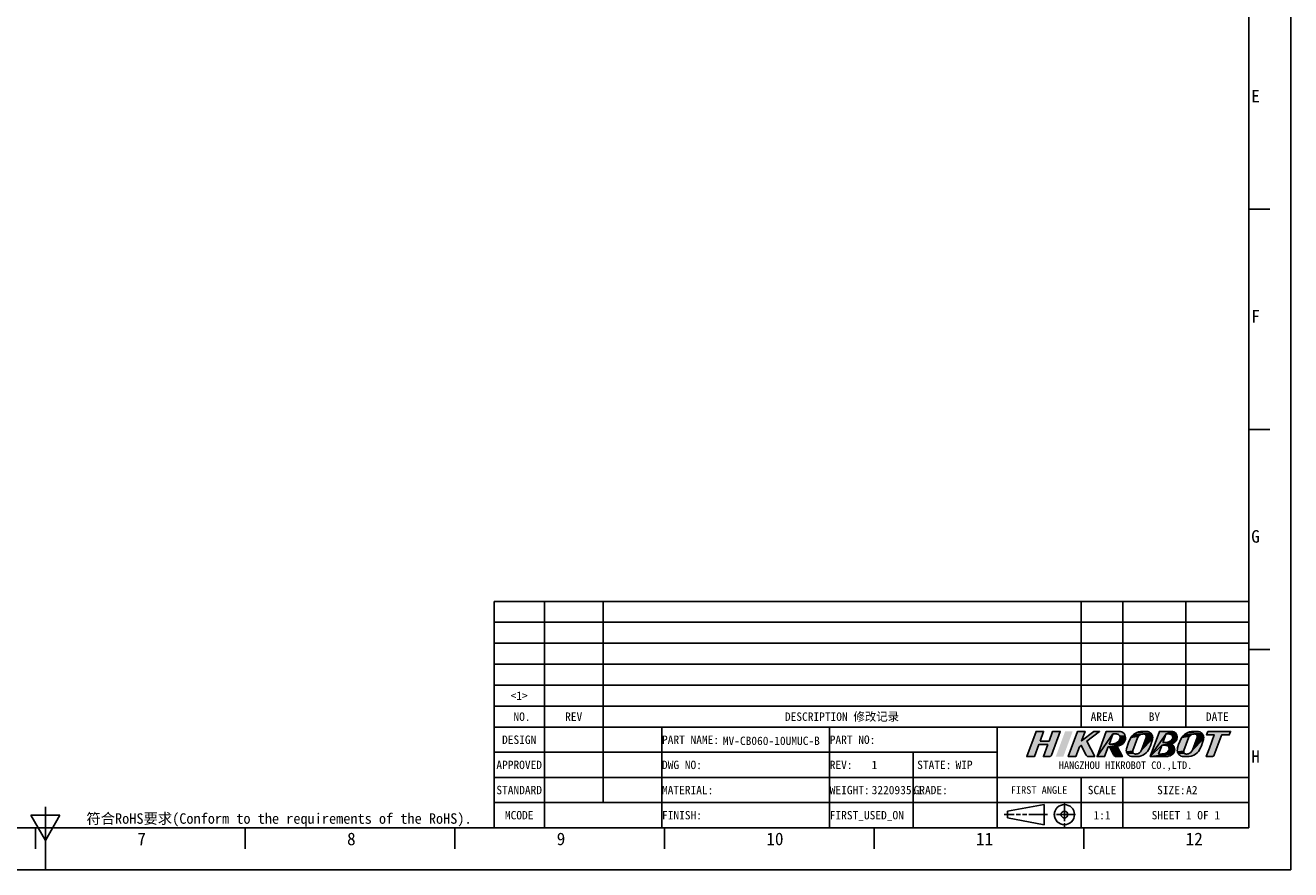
# Model space of a CAD drawing. Header units: millimetres. Extents: x 0 to 594, y 0 to 420.
# Tile 2 of 3: x 292 to 594, y 0 to 201. Entities that reach past the tile are written whole.
import ezdxf
from ezdxf.enums import TextEntityAlignment as Align

# ---------------------------------------------------------------- set-up
doc = ezdxf.new("R2010")
doc.units = ezdxf.units.MM
doc.header["$LTSCALE"] = 10
doc.linetypes.add('CENTER', pattern=[0.6, 0.375, -0.075, 0.075, -0.075])
doc.linetypes.add('PHANTOM', pattern=[0.8, 0.45, -0.05, 0.1, -0.05, 0.1, -0.05])
doc.layers.get('0').update_dxf_attribs({"linetype": 'CONTINUOUS'})
doc.layers.add('50_ALL_DETAILS', color=7, linetype='CONTINUOUS')
doc.layers.add('DEFAULT_1', color=7, linetype='CENTER')
doc.styles.get("Standard").update_dxf_attribs({"font": 'simfang.ttf'})
doc.styles.add('TEXTSTYLE_2', font='simfang.ttf')
doc.styles.add('TEXTSTYLE_4', font='simfang.ttf')
doc.styles.add('TEXTSTYLE_5', font='simfang.ttf')

# ---------------------------------------------------------------- blocks, each defined once
blk = doc.blocks.new('LOGO-R_BL0', base_point=(555.37, 29.99))
for color, points in [(1, [(534.23, 30.67), (536.38, 30.67), (537.23, 32.98), (539.03, 32.98), (536.95, 27.35), (536.95, 27.35), (536.95, 27.35), (536.84, 27.17), (536.8, 27.14), (536.63, 27.02), (536.43, 26.99), (535.02, 26.99), (536.07, 29.85), (533.93, 29.85), (532.87, 26.99), (531.07, 26.99), (533.28, 32.98), (535.08, 32.98)]), (1, [(547.32, 26.99), (545.76, 26.99), (545.56, 27.02), (545.54, 27.03), (545.36, 27.15), (545.25, 27.31), (544.05, 29.63), (543.6, 29.28), (542.75, 26.99), (540.95, 26.99), (543.16, 32.98), (544.96, 32.98), (544.13, 30.73), (547.07, 32.98), (548.41, 32.98), (545.41, 30.68)]), (8, [(551.61, 32.37), (547.82, 26.99), (550.03, 32.98), (550.28, 32.98), (550.47, 32.98), (552.15, 32.98), (552.94, 32.98), (553.09, 32.98), (553.42, 32.95), (553.73, 32.85), (553.73, 32.85), (554.01, 32.68), (554.25, 32.46), (554.44, 32.19), (554.56, 31.89), (553.25, 31.86), (553.17, 32), (553.07, 32.12), (552.95, 32.22), (552.91, 32.24), (552.77, 32.31), (552.62, 32.35), (552.47, 32.37), (552.2, 32.37), (552.12, 32.37)]), (8, [(551.19, 29.98), (551.38, 29.98), (551.41, 29.98), (553.77, 29.89), (550.47, 29.28), (549.62, 26.99), (547.82, 26.99), (551.61, 32.37), (551.55, 32.22), (551.5, 32.06), (551.12, 31.05), (550.91, 30.48), (550.8, 30.18), (550.73, 29.98), (551, 29.98)]), (8, [(554.56, 31.89), (554.61, 31.57), (554.59, 31.24), (554.57, 31.12), (554.45, 30.74), (554.37, 30.56), (554.28, 30.41), (554.06, 30.13), (553.77, 29.89), (551.41, 29.98), (551.63, 29.99), (551.87, 30.03), (552.1, 30.1), (552.32, 30.19), (552.53, 30.31), (552.56, 30.33), (552.75, 30.47), (552.91, 30.63), (553.06, 30.81), (553.18, 31), (553.27, 31.21), (553.31, 31.36), (553.33, 31.51), (553.32, 31.56), (553.3, 31.72), (553.25, 31.86), (554.56, 31.89)]), (8, [(557.6, 31.67), (557.48, 31.43), (556.38, 28.43), (556.34, 28.27), (554.85, 28.09), (554.8, 28.41), (554.82, 28.73), (554.86, 28.93), (554.89, 29.05), (555.13, 29.85), (555.42, 30.59), (555.68, 31.14), (555.89, 31.52), (557.75, 31.88)]), (8, [(560.1, 28.59), (559.84, 28.21), (559.52, 27.86), (559.16, 27.56), (558.76, 27.32), (558.33, 27.14), (558.09, 27.07), (556, 27.02), (555.69, 27.11), (555.67, 27.12), (555.39, 27.29), (555.16, 27.51), (554.98, 27.77), (556.57, 27.74), (556.71, 27.65), (556.8, 27.61), (556.96, 27.59), (557.06, 27.59), (557.33, 27.62), (557.51, 27.67), (557.75, 27.77), (557.96, 27.91), (558.15, 28.09), (558.3, 28.3), (558.42, 28.54), (561.08, 31.24), (561.03, 31.04), (560.9, 30.54), (560.83, 30.31), (560.55, 29.55), (560.34, 29.07), (560.22, 28.83)]), (8, [(557.93, 32.05), (557.75, 31.88), (555.89, 31.52), (556.17, 31.9), (558.14, 32.19)]), (8, [(558.38, 32.3), (558.14, 32.19), (556.17, 31.9), (556.51, 32.23), (558.83, 32.37), (558.64, 32.36)]), (8, [(560.23, 32.84), (560.51, 32.68), (560.74, 32.46), (558.83, 32.37), (556.51, 32.23), (556.89, 32.5), (557.29, 32.72), (560.2, 32.86)]), (8, [(559.58, 32.98), (559.9, 32.95), (560.2, 32.86), (557.29, 32.72), (557.73, 32.88), (557.75, 32.88), (558.18, 32.96), (558.41, 32.98), (558.52, 32.98), (558.64, 32.98)]), (8, [(561.05, 31.88), (561.1, 31.56), (561.08, 31.24), (558.42, 28.54), (559.52, 31.54), (559.55, 31.7), (559.55, 31.8), (561.04, 31.9)]), (8, [(558.93, 32.37), (558.83, 32.37), (560.74, 32.46), (560.92, 32.2), (561.04, 31.9), (559.55, 31.8), (559.52, 31.96), (559.44, 32.11), (559.33, 32.23), (559.18, 32.32), (559.09, 32.35)]), (8, [(564.51, 32.98), (565.59, 32.99), (565.89, 32.95), (564.28, 32.37), (560.49, 26.99), (562.7, 32.98), (564.14, 32.98), (564.33, 32.98)]), (8, [(563.86, 30.36), (563.95, 30.36), (564.23, 30.37), (566.1, 30.24), (563.28, 29.68), (560.49, 26.99), (564.28, 32.37), (564.16, 32.07), (563.58, 30.49), (563.54, 30.36), (563.68, 30.36)]), (8, [(565.41, 30), (565.34, 29.98), (565.34, 29.98), (563.28, 29.68), (566.1, 30.24), (565.78, 30.09)]), (8, [(566.69, 30.78), (566.6, 30.68), (566.35, 30.42), (566.1, 30.24), (564.23, 30.37), (564.27, 30.37), (564.51, 30.38), (564.62, 30.39), (564.81, 30.43), (564.93, 30.47), (565.1, 30.54), (565.27, 30.63), (565.42, 30.74), (565.42, 30.75), (566.74, 30.86)]), (8, [(564.28, 32.37), (565.89, 32.95), (566.19, 32.85), (566.26, 32.81), (566.51, 32.63), (566.71, 32.39), (566.86, 32.12), (566.87, 32.08), (566.95, 31.78), (566.95, 31.47), (565.85, 31.39), (565.86, 31.53), (565.86, 31.61), (565.83, 31.75), (565.78, 31.88), (565.71, 32), (565.62, 32.11), (565.51, 32.21), (565.39, 32.28), (565.29, 32.32), (565.15, 32.36), (565.01, 32.37), (564.74, 32.37), (564.64, 32.37), (564.46, 32.37)]), (8, [(566.95, 31.43), (566.87, 31.13), (566.74, 30.86), (565.42, 30.75), (565.56, 30.88), (565.69, 31.03), (565.75, 31.12), (565.81, 31.25), (565.85, 31.39), (566.95, 31.47)]), (8, [(569.74, 31.67), (569.63, 31.43), (568.53, 28.43), (568.49, 28.27), (567, 28.09), (566.95, 28.41), (566.97, 28.73), (567.01, 28.93), (567.04, 29.05), (567.28, 29.85), (567.57, 30.59), (567.83, 31.15), (568.04, 31.52), (569.9, 31.88)]), (8, [(572.25, 28.6), (571.99, 28.21), (571.67, 27.86), (571.31, 27.57), (570.91, 27.32), (570.48, 27.14), (570.24, 27.07), (569.8, 27), (569.55, 26.99), (568.46, 26.99), (568.15, 27.02), (567.84, 27.11), (567.82, 27.13), (567.54, 27.29), (567.31, 27.51), (567.13, 27.77), (568.71, 27.74), (568.86, 27.65), (568.95, 27.62), (569.11, 27.59), (569.21, 27.59), (569.48, 27.62), (569.66, 27.67), (569.9, 27.77), (570.11, 27.91), (570.3, 28.09), (570.45, 28.3), (570.57, 28.54), (573.23, 31.24), (573.18, 31.04), (573.05, 30.55), (572.98, 30.32), (572.7, 29.55), (572.49, 29.07), (572.37, 28.83)]), (8, [(570.08, 32.05), (569.9, 31.88), (568.04, 31.52), (568.32, 31.9), (570.29, 32.19)]), (8, [(570.53, 32.3), (570.29, 32.19), (568.32, 31.9), (568.66, 32.23), (570.98, 32.37), (570.79, 32.36)]), (8, [(572.38, 32.85), (572.65, 32.68), (572.89, 32.46), (570.98, 32.37), (568.66, 32.23), (569.04, 32.51), (569.44, 32.72), (572.35, 32.86)]), (8, [(571.73, 32.98), (572.05, 32.95), (572.35, 32.86), (569.44, 32.72), (569.88, 32.88), (569.89, 32.88), (570.33, 32.96), (570.56, 32.98), (570.67, 32.98), (570.79, 32.98)]), (8, [(573.2, 31.88), (573.25, 31.56), (573.23, 31.24), (570.57, 28.54), (571.67, 31.54), (571.7, 31.7), (571.7, 31.8), (573.19, 31.91)]), (8, [(571.08, 32.38), (570.98, 32.37), (572.89, 32.46), (573.07, 32.2), (573.19, 31.91), (571.7, 31.8), (571.67, 31.96), (571.59, 32.11), (571.48, 32.23), (571.4, 32.29), (571.24, 32.35)]), (8, [(574.26, 32.98), (576.06, 32.98), (579.66, 32.98), (579.36, 32.16), (577.56, 32.16), (577.44, 31.84), (575.79, 27.36), (575.79, 27.35), (575.69, 27.19), (575.55, 27.07), (575.45, 27.02), (575.26, 26.99), (575.26, 26.99), (573.85, 26.99), (574.6, 29), (575.76, 32.16), (573.96, 32.16)]), (8, [(552.64, 29.38), (553.88, 26.99), (552.32, 26.99), (552.13, 27.02), (552.12, 27.02), (551.95, 27.13), (551.83, 27.28), (551.82, 27.3), (551.51, 27.91), (550.79, 29.28), (550.76, 29.28), (550.47, 29.28), (553.77, 29.89), (553.43, 29.69), (553, 29.53), (552.62, 29.43)]), (8, [(556.35, 28.1), (556.38, 28.01), (554.98, 27.77), (554.85, 28.06), (554.85, 28.09), (556.34, 28.27)]), (8, [(563.09, 27.59), (563.36, 27.6), (563.39, 27.6), (565.85, 27.56), (560.49, 26.99), (563.28, 29.68), (563.17, 29.37), (562.59, 27.79), (562.51, 27.59), (562.81, 27.59)]), (8, [(564.14, 26.99), (563.98, 26.99), (560.49, 26.99), (565.85, 27.56), (565.82, 27.53), (565.53, 27.31), (565.22, 27.16), (564.86, 27.05), (564.78, 27.04), (564.39, 27), (564.22, 26.99)]), (8, [(563.28, 29.68), (565.34, 29.98), (565.62, 29.87), (565.86, 29.7), (566.07, 29.47), (566.22, 29.2), (566.31, 28.94), (566.34, 28.62), (566.3, 28.31), (566.25, 28.14), (566.11, 27.87), (566.06, 27.79), (564.07, 27.71), (564.24, 27.79), (564.4, 27.89), (564.55, 28.01), (564.56, 28.01), (564.69, 28.16), (564.82, 28.32), (564.88, 28.42), (564.94, 28.55), (564.98, 28.69), (564.99, 28.83), (564.99, 28.9), (564.96, 29.05), (564.91, 29.19), (564.84, 29.31), (564.75, 29.42), (564.63, 29.52), (564.51, 29.59), (564.43, 29.63), (564.29, 29.66), (564.14, 29.68), (563.87, 29.68), (563.59, 29.68)]), (8, [(566.03, 27.75), (565.85, 27.56), (563.39, 27.6), (563.65, 27.62), (563.75, 27.63), (563.94, 27.67), (564.07, 27.71), (566.06, 27.79)]), (8, [(568.49, 28.17), (568.53, 28.01), (567.13, 27.77), (567, 28.07), (567, 28.09), (568.49, 28.27)]), (8, [(557.85, 27.02), (557.41, 26.99), (556.31, 26.99), (556, 27.02), (558.09, 27.07)])]:
    blk.add_hatch(color=color).paths.add_polyline_path(points)
at = {"color": 1}
for points in [[(534.23, 30.67), (536.38, 30.67), (537.23, 32.98), (539.03, 32.98), (536.95, 27.35), (536.95, 27.35), (536.95, 27.35), (536.84, 27.17), (536.8, 27.14), (536.63, 27.02), (536.43, 26.99), (535.02, 26.99), (536.07, 29.85), (533.93, 29.85), (532.87, 26.99), (531.07, 26.99), (533.28, 32.98), (535.08, 32.98), (534.23, 30.67)], [(547.32, 26.99), (545.76, 26.99), (545.56, 27.02), (545.54, 27.03), (545.36, 27.15), (545.25, 27.31), (544.05, 29.63), (543.6, 29.28), (542.75, 26.99), (540.95, 26.99), (543.16, 32.98), (544.96, 32.98), (544.13, 30.73), (547.07, 32.98), (548.41, 32.98), (545.41, 30.68), (547.32, 26.99)]]:
    blk.add_lwpolyline(points, dxfattribs=at)
at = {"color": 8}
for points in [[(551.61, 32.37), (547.82, 26.99), (550.03, 32.98), (550.28, 32.98), (550.47, 32.98), (552.15, 32.98), (552.94, 32.98), (553.09, 32.98), (553.42, 32.95), (553.73, 32.85), (553.73, 32.85), (554.01, 32.68), (554.25, 32.46), (554.44, 32.19), (554.56, 31.89), (553.25, 31.86), (553.17, 32), (553.07, 32.12), (552.95, 32.22), (552.91, 32.24), (552.77, 32.31), (552.62, 32.35), (552.47, 32.37), (552.2, 32.37), (552.12, 32.37), (551.61, 32.37)], [(551.19, 29.98), (551.38, 29.98), (551.41, 29.98), (553.77, 29.89), (550.47, 29.28), (549.62, 26.99), (547.82, 26.99), (551.61, 32.37), (551.55, 32.22), (551.5, 32.06), (551.12, 31.05), (550.91, 30.48), (550.8, 30.18), (550.73, 29.98), (551, 29.98), (551.19, 29.98)], [(554.56, 31.89), (554.61, 31.57), (554.59, 31.24), (554.57, 31.12), (554.45, 30.74), (554.37, 30.56), (554.28, 30.41), (554.06, 30.13), (553.77, 29.89), (551.41, 29.98), (551.63, 29.99), (551.87, 30.03), (552.1, 30.1), (552.32, 30.19), (552.53, 30.31), (552.56, 30.33), (552.75, 30.47), (552.91, 30.63), (553.06, 30.81), (553.18, 31), (553.27, 31.21), (553.31, 31.36), (553.33, 31.51), (553.32, 31.56), (553.3, 31.72), (553.25, 31.86), (554.56, 31.89), (554.56, 31.89)], [(557.6, 31.67), (557.48, 31.43), (556.38, 28.43), (556.34, 28.27), (554.85, 28.09), (554.8, 28.41), (554.82, 28.73), (554.86, 28.93), (554.89, 29.05), (555.13, 29.85), (555.42, 30.59), (555.68, 31.14), (555.89, 31.52), (557.75, 31.88), (557.6, 31.67)], [(560.1, 28.59), (559.84, 28.21), (559.52, 27.86), (559.16, 27.56), (558.76, 27.32), (558.33, 27.14), (558.09, 27.07), (556, 27.02), (555.69, 27.11), (555.67, 27.12), (555.39, 27.29), (555.16, 27.51), (554.98, 27.77), (556.57, 27.74), (556.71, 27.65), (556.8, 27.61), (556.96, 27.59), (557.06, 27.59), (557.33, 27.62), (557.51, 27.67), (557.75, 27.77), (557.96, 27.91), (558.15, 28.09), (558.3, 28.3), (558.42, 28.54), (561.08, 31.24), (561.03, 31.04), (560.9, 30.54), (560.83, 30.31), (560.55, 29.55), (560.34, 29.07), (560.22, 28.83), (560.1, 28.59)], [(557.93, 32.05), (557.75, 31.88), (555.89, 31.52), (556.17, 31.9), (558.14, 32.19), (557.93, 32.05)], [(558.38, 32.3), (558.14, 32.19), (556.17, 31.9), (556.51, 32.23), (558.83, 32.37), (558.64, 32.36), (558.38, 32.3)], [(560.23, 32.84), (560.51, 32.68), (560.74, 32.46), (558.83, 32.37), (556.51, 32.23), (556.89, 32.5), (557.29, 32.72), (560.2, 32.86), (560.23, 32.84)], [(559.58, 32.98), (559.9, 32.95), (560.2, 32.86), (557.29, 32.72), (557.73, 32.88), (557.75, 32.88), (558.18, 32.96), (558.41, 32.98), (558.52, 32.98), (558.64, 32.98), (559.58, 32.98)], [(561.05, 31.88), (561.1, 31.56), (561.08, 31.24), (558.42, 28.54), (559.52, 31.54), (559.55, 31.7), (559.55, 31.8), (561.04, 31.9), (561.05, 31.88)], [(558.93, 32.37), (558.83, 32.37), (560.74, 32.46), (560.92, 32.2), (561.04, 31.9), (559.55, 31.8), (559.52, 31.96), (559.44, 32.11), (559.33, 32.23), (559.18, 32.32), (559.09, 32.35), (558.93, 32.37)], [(564.51, 32.98), (565.59, 32.99), (565.89, 32.95), (564.28, 32.37), (560.49, 26.99), (562.7, 32.98), (564.14, 32.98), (564.33, 32.98), (564.51, 32.98)], [(563.86, 30.36), (563.95, 30.36), (564.23, 30.37), (566.1, 30.24), (563.28, 29.68), (560.49, 26.99), (564.28, 32.37), (564.16, 32.07), (563.58, 30.49), (563.54, 30.36), (563.68, 30.36), (563.86, 30.36)], [(565.41, 30), (565.34, 29.98), (565.34, 29.98), (563.28, 29.68), (566.1, 30.24), (565.78, 30.09), (565.41, 30)], [(566.69, 30.78), (566.6, 30.68), (566.35, 30.42), (566.1, 30.24), (564.23, 30.37), (564.27, 30.37), (564.51, 30.38), (564.62, 30.39), (564.81, 30.43), (564.93, 30.47), (565.1, 30.54), (565.27, 30.63), (565.42, 30.74), (565.42, 30.75), (566.74, 30.86), (566.69, 30.78)], [(564.28, 32.37), (565.89, 32.95), (566.19, 32.85), (566.26, 32.81), (566.51, 32.63), (566.71, 32.39), (566.86, 32.12), (566.87, 32.08), (566.95, 31.78), (566.95, 31.47), (565.85, 31.39), (565.86, 31.53), (565.86, 31.61), (565.83, 31.75), (565.78, 31.88), (565.71, 32), (565.62, 32.11), (565.51, 32.21), (565.39, 32.28), (565.29, 32.32), (565.15, 32.36), (565.01, 32.37), (564.74, 32.37), (564.64, 32.37), (564.46, 32.37), (564.28, 32.37)], [(566.95, 31.43), (566.87, 31.13), (566.74, 30.86), (565.42, 30.75), (565.56, 30.88), (565.69, 31.03), (565.75, 31.12), (565.81, 31.25), (565.85, 31.39), (566.95, 31.47), (566.95, 31.43)], [(569.74, 31.67), (569.63, 31.43), (568.53, 28.43), (568.49, 28.27), (567, 28.09), (566.95, 28.41), (566.97, 28.73), (567.01, 28.93), (567.04, 29.05), (567.28, 29.85), (567.57, 30.59), (567.83, 31.15), (568.04, 31.52), (569.9, 31.88), (569.74, 31.67)], [(572.25, 28.6), (571.99, 28.21), (571.67, 27.86), (571.31, 27.57), (570.91, 27.32), (570.48, 27.14), (570.24, 27.07), (569.8, 27), (569.55, 26.99), (568.46, 26.99), (568.15, 27.02), (567.84, 27.11), (567.82, 27.13), (567.54, 27.29), (567.31, 27.51), (567.13, 27.77), (568.71, 27.74), (568.86, 27.65), (568.95, 27.62), (569.11, 27.59), (569.21, 27.59), (569.48, 27.62), (569.66, 27.67), (569.9, 27.77), (570.11, 27.91), (570.3, 28.09), (570.45, 28.3), (570.57, 28.54), (573.23, 31.24), (573.18, 31.04), (573.05, 30.55), (572.98, 30.32), (572.7, 29.55), (572.49, 29.07), (572.37, 28.83), (572.25, 28.6)], [(570.08, 32.05), (569.9, 31.88), (568.04, 31.52), (568.32, 31.9), (570.29, 32.19), (570.08, 32.05)], [(570.53, 32.3), (570.29, 32.19), (568.32, 31.9), (568.66, 32.23), (570.98, 32.37), (570.79, 32.36), (570.53, 32.3)], [(572.38, 32.85), (572.65, 32.68), (572.89, 32.46), (570.98, 32.37), (568.66, 32.23), (569.04, 32.51), (569.44, 32.72), (572.35, 32.86), (572.38, 32.85)], [(571.73, 32.98), (572.05, 32.95), (572.35, 32.86), (569.44, 32.72), (569.88, 32.88), (569.89, 32.88), (570.33, 32.96), (570.56, 32.98), (570.67, 32.98), (570.79, 32.98), (571.73, 32.98)], [(573.2, 31.88), (573.25, 31.56), (573.23, 31.24), (570.57, 28.54), (571.67, 31.54), (571.7, 31.7), (571.7, 31.8), (573.19, 31.91), (573.2, 31.88)], [(571.08, 32.38), (570.98, 32.37), (572.89, 32.46), (573.07, 32.2), (573.19, 31.91), (571.7, 31.8), (571.67, 31.96), (571.59, 32.11), (571.48, 32.23), (571.4, 32.29), (571.24, 32.35), (571.08, 32.38)], [(574.26, 32.98), (576.06, 32.98), (579.66, 32.98), (579.36, 32.16), (577.56, 32.16), (577.44, 31.84), (575.79, 27.36), (575.79, 27.35), (575.69, 27.19), (575.55, 27.07), (575.45, 27.02), (575.26, 26.99), (575.26, 26.99), (573.85, 26.99), (574.6, 29), (575.76, 32.16), (573.96, 32.16), (574.26, 32.98)], [(552.64, 29.38), (553.88, 26.99), (552.32, 26.99), (552.13, 27.02), (552.12, 27.02), (551.95, 27.13), (551.83, 27.28), (551.82, 27.3), (551.51, 27.91), (550.79, 29.28), (550.76, 29.28), (550.47, 29.28), (553.77, 29.89), (553.43, 29.69), (553, 29.53), (552.62, 29.43), (552.64, 29.38)], [(556.35, 28.1), (556.38, 28.01), (554.98, 27.77), (554.85, 28.06), (554.85, 28.09), (556.34, 28.27), (556.35, 28.1)], [(563.09, 27.59), (563.36, 27.6), (563.39, 27.6), (565.85, 27.56), (560.49, 26.99), (563.28, 29.68), (563.17, 29.37), (562.59, 27.79), (562.51, 27.59), (562.81, 27.59), (563.09, 27.59)], [(564.14, 26.99), (563.98, 26.99), (560.49, 26.99), (565.85, 27.56), (565.82, 27.53), (565.53, 27.31), (565.22, 27.16), (564.86, 27.05), (564.78, 27.04), (564.39, 27), (564.22, 26.99), (564.14, 26.99)], [(563.28, 29.68), (565.34, 29.98), (565.62, 29.87), (565.86, 29.7), (566.07, 29.47), (566.22, 29.2), (566.31, 28.94), (566.34, 28.62), (566.3, 28.31), (566.25, 28.14), (566.11, 27.87), (566.06, 27.79), (564.07, 27.71), (564.24, 27.79), (564.4, 27.89), (564.55, 28.01), (564.56, 28.01), (564.69, 28.16), (564.82, 28.32), (564.88, 28.42), (564.94, 28.55), (564.98, 28.69), (564.99, 28.83), (564.99, 28.9), (564.96, 29.05), (564.91, 29.19), (564.84, 29.31), (564.75, 29.42), (564.63, 29.52), (564.51, 29.59), (564.43, 29.63), (564.29, 29.66), (564.14, 29.68), (563.87, 29.68), (563.59, 29.68), (563.28, 29.68)], [(566.03, 27.75), (565.85, 27.56), (563.39, 27.6), (563.65, 27.62), (563.75, 27.63), (563.94, 27.67), (564.07, 27.71), (566.06, 27.79), (566.03, 27.75)], [(568.49, 28.17), (568.53, 28.01), (567.13, 27.77), (567, 28.07), (567, 28.09), (568.49, 28.27), (568.49, 28.17)], [(557.85, 27.02), (557.41, 26.99), (556.31, 26.99), (556, 27.02), (558.09, 27.07), (557.85, 27.02)]]:
    blk.add_lwpolyline(points, dxfattribs=at)
at = {"color": 1}
blk.add_solid([(542, 32.98), (539.79, 26.99), (540.2, 32.98), (537.98, 26.99)], dxfattribs=at)
at = {"color": 8}
for points in [[(564.87, 32.98), (565.59, 32.99), (564.51, 32.98)], [(556.45, 27.86), (556.57, 27.74), (556.38, 28.01), (554.98, 27.77)], [(568.6, 27.86), (568.71, 27.74), (568.53, 28.01), (567.13, 27.77)]]:
    blk.add_solid(points, dxfattribs=at)

msp = doc.modelspace()

# ---------------------------------------------------------------- linework, layer by layer
at = {"color": 7}
for p, q in [((594, 0), (594, 420)), ((584, 10), (584, 410)), ((589, 157.498), (584, 157.498)), ((589, 104.999), (584, 104.999)), ((404, 34), (404, 64)), ((404, 64), (584, 64)), ((416, 34), (416, 64)), ((430, 34), (430, 64)), ((544, 34), (544, 64)), ((554, 34), (554, 64)), ((569, 34), (569, 64)), ((584, 34), (584, 64)), ((404, 59), (584, 59)), ((404, 54), (584, 54)), ((589, 52.499), (584, 52.499)), ((404, 49), (584, 49)), ((404, 44), (584, 44)), ((404, 39), (584, 39)), ((404, 34), (584, 34)), ((404, 34), (404, 10)), ((404, 34), (584, 34)), ((416, 34), (416, 10)), ((430, 34), (430, 16)), ((444, 34), (444, 10)), ((484, 34), (484, 10)), ((524, 34), (524, 10)), ((584, 34), (584, 10)), ((404, 28), (524, 28)), ((504, 28), (504, 10)), ((404, 22), (584, 22)), ((544, 22), (544, 10)), ((554, 22), (554, 10)), ((404, 16), (584, 16)), ((526.434, 13.937), (535.234, 15.537)), ((535.234, 10.737), (535.234, 15.537)), ((293.536, 13), (300.464, 13)), ((297, 7), (293.536, 13)), ((297, 0), (297, 15)), ((297, 7), (300.464, 13)), ((526.434, 12.337), (526.434, 13.937)), ((526.434, 12.337), (535.234, 10.737)), ((25, 10), (584, 10)), ((294.637, 5), (294.637, 10)), ((344.637, 5), (344.637, 10)), ((394.637, 5), (394.637, 10)), ((404, 10), (584, 10)), ((444.637, 5), (444.637, 10)), ((494.637, 5), (494.637, 10)), ((544.637, 5), (544.637, 10)), ((0, 0), (594, 0))]:
    msp.add_line(p, q, dxfattribs=at)
for radius in [2.4, 0.8]:
    msp.add_circle((540.034, 13.137), radius, dxfattribs=at)
at = {"layer": 'DEFAULT_1', "color": 1, "linetype": 'PHANTOM'}
for p, q in [((540.033, 16.087), (540.033, 10.187)), ((536.034, 13.137), (525.634, 13.137)), ((542.641, 13.126), (537.457, 13.126))]:
    msp.add_line(p, q, dxfattribs=at)

# ---------------------------------------------------------------- block references
at = {"color": 4}
msp.add_blockref('LOGO-R_BL0', (555.367, 29.985), dxfattribs=at)

# ---------------------------------------------------------------- texts
at = {"color": 3}
for s, style, p in [('E', 'TEXTSTYLE_2', (584.589, 182.994)), ('F', 'TEXTSTYLE_2', (584.589, 130.494)), ('G', 'TEXTSTYLE_2', (584.589, 77.994)), ('H', 'TEXTSTYLE_2', (584.589, 25.494)), ('7', 'TEXTSTYLE_2', (318.956, 5.847)), ('8', 'TEXTSTYLE_2', (368.956, 5.847)), ('9', 'TEXTSTYLE_2', (418.956, 5.847)), ('10', 'TEXTSTYLE_4', (468.956, 5.847)), ('11', 'TEXTSTYLE_4', (518.956, 5.847)), ('12', 'TEXTSTYLE_4', (568.956, 5.847))]:
    msp.add_text(s, height=3, dxfattribs=dict(at, style=style)).set_placement(p)
msp.add_text('符合RoHS要求(Conform to the requirements of the RoHS).', height=2.5, dxfattribs=at).set_placement((306.787, 10.951))
at = {"layer": '50_ALL_DETAILS', "color": 3}
for s, height, p in [(' <1> ', 2, (410, 40.5)), (' NO.', 2, (410, 35.5)), ('DESCRIPTION 修改记录', 2, (487, 35.5)), ('AREA', 2, (549, 35.5)), ('BY', 2, (561.5, 35.5)), ('DATE', 2, (576.5, 35.5)), ('DESIGN', 2, (410, 30)), ('APPROVED', 2, (410, 24)), ('STATE:', 2, (509, 24)), (' HANGZHOU HIKROBOT CO.,LTD.', 1.8, (554, 24.022)), ('STANDARD', 2, (410, 18)), ('FIRST ANGLE', 1.8, (534, 18.1)), ('SCALE', 2, (549, 18)), ('MCODE', 2, (410, 12))]:
    msp.add_text(s, height=height, dxfattribs=at).set_placement(p, align=Align.CENTER)
at = {"layer": '50_ALL_DETAILS', "color": 3, "style": 'TEXTSTYLE_5'}
msp.add_text('REV', height=2, dxfattribs=at).set_placement((423, 35.5), align=Align.CENTER)
at = {"layer": '50_ALL_DETAILS', "color": 3}
for s, p in [('PART NAME:', (444.062, 30)), ('PART NO:', (484.062, 30)), ('DWG NO:', (444.062, 24)), ('REV:', (484.062, 24)), ('MATERIAL:', (444.062, 18)), ('WEIGHT:', (484.062, 18)), ('GRADE:', (504.062, 18)), ('FINISH:', (444.062, 12)), ('FIRST_USED_ON ', (484.062, 12))]:
    msp.add_text(s, height=2, dxfattribs=at).set_placement(p)
at = {"layer": '50_ALL_DETAILS', "color": 7}
for s, p in [('MV-CB060-10UMUC-B', (458.571, 29.741)), ('1', (494.062, 24)), ('WIP', (514.062, 24)), ('3220935.1', (494.062, 18)), ('A2', (569.062, 18))]:
    msp.add_text(s, height=2, dxfattribs=at).set_placement(p)
at = {"layer": '50_ALL_DETAILS', "color": 3}
msp.add_text('SIZE:', height=2, dxfattribs=at).set_placement((568.937, 18), align=Align.RIGHT)
at = {"layer": '50_ALL_DETAILS', "color": 7}
for s, p in [('1:1', (549, 12)), ('SHEET 1 OF 1', (569, 12))]:
    msp.add_text(s, height=2, dxfattribs=at).set_placement(p, align=Align.CENTER)

doc.saveas('drawing.dxf')
